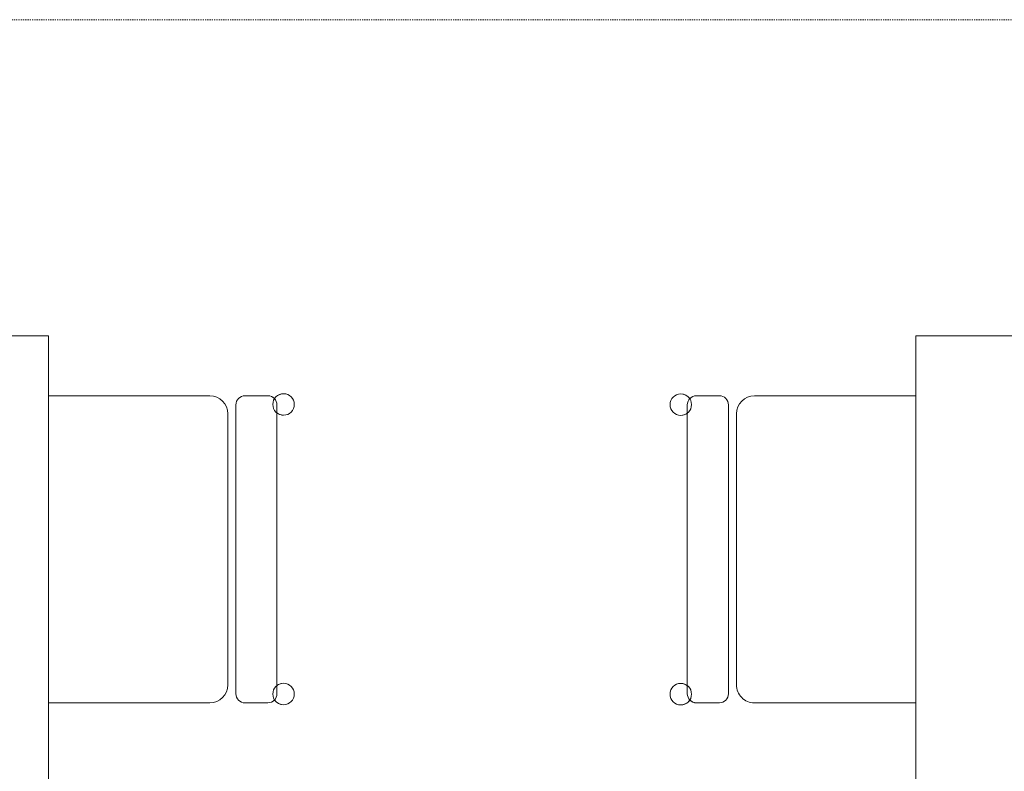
# Model space of a CAD drawing. Header units: centimetres. Extents: x 376 to 6517, y 1901 to 66534.
# Tile 95 of 115: x 2632 to 2770, y 66179 to 66284. Entities that reach past the tile are written whole.
import ezdxf

# ---------------------------------------------------------------- set-up
doc = ezdxf.new("R2010")
doc.units = ezdxf.units.CM
doc.linetypes.add('__FK_przerywana', pattern=[0.32004, 0.16002, -0.16002])
doc.layers.add('A-DETL-MBND', color=7, linetype='Continuous', lineweight=5)
doc.layers.add('I-FURN', color=7, linetype='Continuous', lineweight=5)

# ---------------------------------------------------------------- blocks, each defined once
blk = doc.blocks.new('ZZZ Meb Krzesło zwykłe ___FK_v04_0 - przykład-7073046-__-00_00 Przyziemie PB')
at = {"layer": 'I-FURN'}
for p, q in [((-21.59, 10), (-21.59, -12.7)), ((21.59, -12.7), (21.59, 10)), ((20.32, -16.35), (-20.32, -16.35)), ((-20.32, -16.35), (20.32, -16.35)), ((-19.05, -15.24), (19.05, -15.24)), ((-21.59, -17.62), (-21.59, -20.87)), ((-21.59, -17.62), (-21.59, -20.87)), ((21.59, -20.87), (21.59, -17.62)), ((21.59, -17.62), (21.59, -20.87)), ((-20.32, -22.14), (20.32, -22.14)), ((-19.16, -22.14), (19.18, -22.14))]:
    blk.add_line(p, q, dxfattribs=at)
for centre, radius, start, end in [((-19.05, -12.7), 2.54, 180, 270), ((19.05, -12.7), 2.54, 270, 360), ((-20.32, -17.62), 1.27, 90, 180), ((-20.32, -17.62), 1.27, 90, 180), ((20.32, -17.62), 1.27, 360, 90), ((20.32, -17.62), 1.27, 0, 90), ((-20.35, -23.06), 1.51, 360, 180), ((-20.35, -23.06), 1.51, 123.4855, 180), ((-20.32, -20.87), 1.27, 180, 227.4093), ((-20.32, -20.87), 1.27, 180, 270), ((-20.35, -23.06), 1.51, 360, 37.7171), ((20.37, -23.06), 1.51, 360, 180), ((20.37, -23.06), 1.51, 142.2829, 180), ((20.32, -20.87), 1.27, 270, 0), ((20.32, -20.87), 1.27, 313.2379, 360), ((20.37, -23.06), 1.51, 0, 57.1936), ((-20.35, -23.06), 1.51, 180, 360), ((-20.35, -23.06), 1.51, 180, 360), ((20.37, -23.06), 1.51, 180, 360), ((20.37, -23.06), 1.51, 180, 360)]:
    blk.add_arc(centre, radius, start, end, dxfattribs=at)
blk = doc.blocks.new('Meb Stół prosty ___FK_04_1 - Stół prosty 2-9214470-__-00_00 Przyziemie PB')
at = {"layer": 'I-FURN'}
for p, q in [((121.83, 30.48), (-118.17, 30.48)), ((-118.17, 30.48), (-118.17, -49.52)), ((121.83, -49.52), (121.83, 30.48)), ((-118.17, -49.52), (121.83, -49.52))]:
    blk.add_line(p, q, dxfattribs=at)

msp = doc.modelspace()

# ---------------------------------------------------------------- linework, layer by layer
at = {"layer": 'A-DETL-MBND', "linetype": '__FK_przerywana'}
msp.add_line((2453.9, 66284.26), (2897.1, 66284.26), dxfattribs=at)

# ---------------------------------------------------------------- block references
at = {"layer": 'I-FURN'}
for name, p, rotation in [('Meb Stół prosty ___FK_04_1 - Stół prosty 2-9214470-__-00_00 Przyziemie PB', (2586.23, 66117.95), 90.00000000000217), ('Meb Stół prosty ___FK_04_1 - Stół prosty 2-9214470-__-00_00 Przyziemie PB', (2788.23, 66117.95), 90.00000000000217), ('ZZZ Meb Krzesło zwykłe ___FK_v04_0 - przykład-7073046-__-00_00 Przyziemie PB', (2645.75, 66209.78), 90.00000000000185), ('ZZZ Meb Krzesło zwykłe ___FK_v04_0 - przykład-7073046-__-00_00 Przyziemie PB', (2747.75, 66209.78), 270.0000000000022)]:
    msp.add_blockref(name, p, dxfattribs=dict(at, rotation=rotation))

doc.saveas('drawing.dxf')
